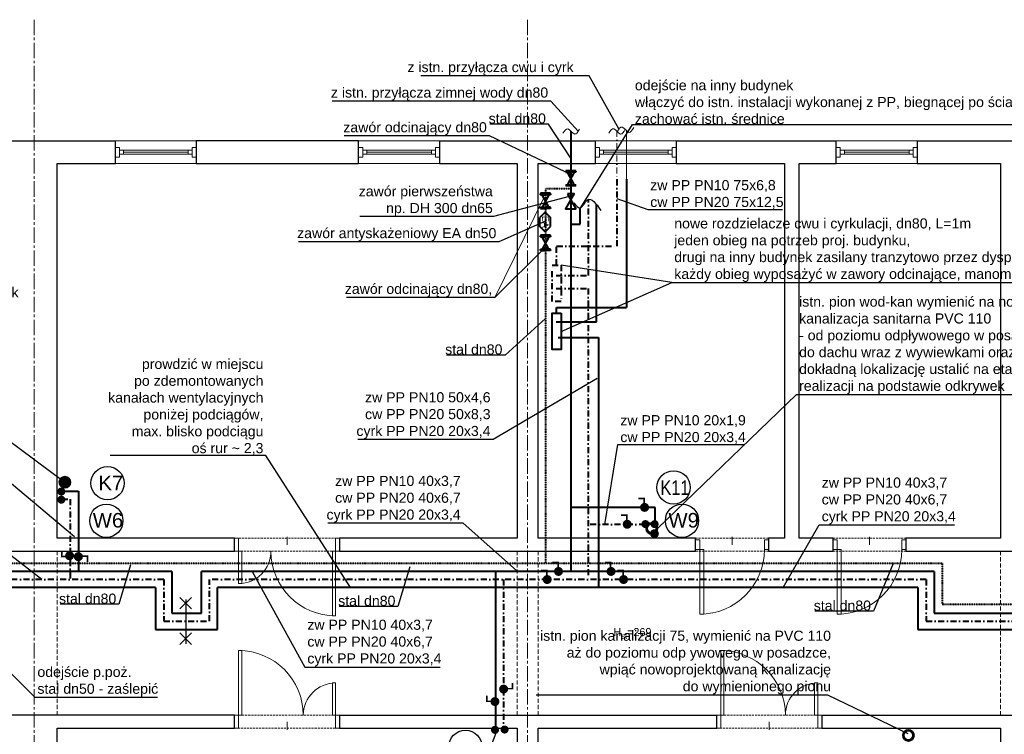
# Model space of a CAD drawing. Header units: millimetres. Extents: x -291747 to 77132, y 46721 to 203932.
# Tile 102 of 110: x 69237 to 70456, y 101247 to 102131. Entities that reach past the tile are written whole.
import ezdxf
from ezdxf.lldxf.tags import DXFTag

# ---------------------------------------------------------------- set-up
doc = ezdxf.new("R2010")
doc.units = ezdxf.units.MM
doc.header["$MEASUREMENT"] = 0
for name, pattern in [('DASHDOT', [1, 0.5, -0.25, 0, -0.25]), ('DIVIDE', [1.25, 0.5, -0.25, 0, -0.25, 0, -0.25]), ('xreff_LSN_szatnie_PW_rzuty_14$0$CENTER2', [28.575, 19.05, -3.175, 3.175, -3.175]), ('xreff_LSN_szatnie_PW_rzuty_14$0$DASHED', [19.05, 12.7, -6.35])]:
    doc.linetypes.add(name, pattern=pattern)
doc.layers.get('0').update_dxf_attribs({"lineweight": 9})
for name, color, linetype, lineweight in [('FL-xref', 250, 'Continuous', 9), ('FL_Ciepła_woda-do odbiorników', 1, 'DASHDOT', 40), ('FL_cyrk nowa', 6, 'CYRK', 40), ('FL_ks_nad posadzka', 12, 'Continuous', 50), ('FL_opisy_kanaliza', 1, 'Continuous', 25), ('FL_opisy_woda', 7, 'Continuous', 25), ('FL_ppoż', 4, 'DIVIDE', 40), ('FL_Zimna_woda', 4, 'SOLID', 40), ('FL_Zimna_woda-do odbiorników', 5, 'SOLID', 40), ('Kanalizacja', 24, 'Continuous', 35), ('xreff_LSN_szatnie_PW_rzuty_14$0$A drzwi płytowe', 252, 'Continuous', 9), ('xreff_LSN_szatnie_PW_rzuty_14$0$A opis', 252, 'Continuous', 9), ('xreff_LSN_szatnie_PW_rzuty_14$0$A widok wyżej', 252, 'xreff_LSN_szatnie_PW_rzuty_14$0$DASHED', 9), ('xreff_LSN_szatnie_PW_rzuty_14$0$A-Glaz', 8, 'Continuous', 9), ('xreff_LSN_szatnie_PW_rzuty_14$0$A-Wall', 252, 'Continuous', 9), ('xreff_LSN_szatnie_PW_rzuty_14$0$S-Grid-Iden', 8, 'xreff_LSN_szatnie_PW_rzuty_14$0$CENTER2', 9)]:
    doc.layers.add(name, color=color, linetype=linetype, lineweight=lineweight)
doc.styles.add('$RECOVER_150828101252-21', font='txt')
doc.styles.get("Standard").update_dxf_attribs({"font": 'arial.ttf'})
doc.styles.add('xreff_LSN_szatnie_PW_rzuty_14$0$Standard', font='txt')
doc.linetypes.add('CYRK', pattern='A,15,-4.6,["S",$RECOVER_150828101252-21,S=2.5,R=90,X=-0.8,Y=-1.3],-1', length=20.6)
tags = doc.linetypes.add('SOLID', pattern=[10, 10, 0]).pattern_tags.tags
tags[6:7] = [DXFTag(74, 4), DXFTag(75, 0), DXFTag(340, '0'), DXFTag(46, 0.0), DXFTag(50, 0.0), DXFTag(44, 0.0), DXFTag(45, 0.0)]
tags[4:5] = [DXFTag(74, 4), DXFTag(75, 0), DXFTag(340, '0'), DXFTag(46, 0.0), DXFTag(50, 0.0), DXFTag(44, 0.0), DXFTag(45, 0.0)]
doc.dimstyles.get("Standard").update_dxf_attribs({"dimtxt": 0.18, "dimasz": 0.18, "dimexe": 0.18, "dimexo": 0.0625, "dimgap": 0.09, "dimtad": 0, "dimtih": 1, "dimtoh": 1, "dimdec": 4, "dimzin": 0, "dimdsep": 46, "dimtxsty": 'Standard', "dimcen": 0.09, "dimadec": 0, "dimazin": 0, "dimtfac": 1, "dimtdec": 4, "dimtofl": 0, "dimtmove": 0, "dimatfit": 3, "dimfxl": 1, "dimtolj": 1, "dimtzin": 0, "dimarcsym": 0})

# ---------------------------------------------------------------- blocks, each defined once
blk = doc.blocks.new('xreff_LSN_szatnie_PW_rzuty_14$0$środek')
blk.add_line((0, 0), (0, -10))
blk = doc.blocks.new('xreff_LSN_szatnie_PW_rzuty_14')
at = {"layer": 'xreff_LSN_szatnie_PW_rzuty_14$0$A drzwi płytowe', "linetype": 'Continuous', "lineweight": 9, "ltscale": 0.2}
for points in [[(69508.2, 101489.2), (69503.2, 101489.2), (69503.2, 101473.2), (69508.2, 101473.2)], [(69628.2, 101489.2), (69633.2, 101489.2), (69633.2, 101473.2), (69628.2, 101473.2)], [(70078.7, 101487.2), (70073.7, 101487.2), (70073.7, 101475.2), (70078.7, 101475.2)], [(70158.7, 101487.2), (70163.7, 101487.2), (70163.7, 101475.2), (70158.7, 101475.2)], [(70248.7, 101487.2), (70243.7, 101487.2), (70243.7, 101475.2), (70248.7, 101475.2)], [(70328.7, 101487.2), (70333.7, 101487.2), (70333.7, 101475.2), (70328.7, 101475.2)], [(69508.2, 101254.2), (69503.2, 101254.2), (69503.2, 101270.2), (69508.2, 101270.2)], [(69628.2, 101254.2), (69633.2, 101254.2), (69633.2, 101270.2), (69628.2, 101270.2)], [(70104.7, 101254.2), (70099.7, 101254.2), (70099.7, 101270.2), (70104.7, 101270.2)], [(70224.7, 101254.2), (70229.7, 101254.2), (70229.7, 101270.2), (70224.7, 101270.2)]]:
    blk.add_lwpolyline(points, close=True, dxfattribs=at)
at = {"layer": 'xreff_LSN_szatnie_PW_rzuty_14$0$A drzwi płytowe', "linetype": 'Continuous', "lineweight": 9}
for points in [[(69508.2, 101433.2), (69512.2, 101433.2), (69512.2, 101473.2), (69508.2, 101473.2)], [(69628.2, 101473.2), (69624.2, 101473.2), (69624.2, 101393.2), (69628.2, 101393.2)], [(70078.7, 101475.2), (70083.7, 101475.2), (70083.7, 101395.2), (70078.7, 101395.2)], [(70248.7, 101475.2), (70253.7, 101475.2), (70253.7, 101395.2), (70248.7, 101395.2)], [(69508.2, 101270.2), (69512.2, 101270.2), (69512.2, 101350.2), (69508.2, 101350.2)], [(70104.7, 101270.2), (70108.7, 101270.2), (70108.7, 101350.2), (70104.7, 101350.2)], [(69628.2, 101310.2), (69624.2, 101310.2), (69624.2, 101270.2), (69628.2, 101270.2)], [(70224.7, 101310.2), (70220.7, 101310.2), (70220.7, 101270.2), (70224.7, 101270.2)]]:
    blk.add_lwpolyline(points, close=True, dxfattribs=at)
at = {"layer": 'xreff_LSN_szatnie_PW_rzuty_14$0$A drzwi płytowe', "linetype": 'Continuous', "lineweight": 9, "ltscale": 0.2, "extrusion": (0, 0, -1)}
for centre, radius, start, end in [((-69508.2, 101473.2), 40, 180, 270), ((-70078.7, 101475.2), 80, 180, 270), ((-70248.7, 101475.2), 80, 180, 270), ((-69628.2, 101270.2), 40, 0, 90), ((-70224.7, 101270.2), 40, 0, 90)]:
    blk.add_arc(centre, radius, start, end, dxfattribs=at)
at = {"layer": 'xreff_LSN_szatnie_PW_rzuty_14$0$A drzwi płytowe', "linetype": 'Continuous', "lineweight": 9, "ltscale": 0.2}
for centre, start, end in [((69628.2, 101473.2), 180, 270), ((69508.2, 101270.2), 0, 90), ((70104.7, 101270.2), 0, 90)]:
    blk.add_arc(centre, 80, start, end, dxfattribs=at)
at = {"layer": 'xreff_LSN_szatnie_PW_rzuty_14$0$A widok wyżej', "linetype": 'xreff_LSN_szatnie_PW_rzuty_14$0$DASHED', "lineweight": 9, "ltscale": 0.2}
for p, q in [((69455.7, 101981.2), (69355.7, 101981.2)), ((69756.7, 101981.2), (69656.7, 101981.2)), ((70049.7, 101981.2), (69949.7, 101981.2)), ((70347.7, 101981.2), (70247.7, 101981.2)), ((69355.7, 101953.2), (69455.7, 101953.2)), ((69656.7, 101953.2), (69756.7, 101953.2)), ((69949.7, 101953.2), (70049.7, 101953.2)), ((70247.7, 101953.2), (70347.7, 101953.2)), ((69633.2, 101489.2), (69503.2, 101489.2)), ((70163.7, 101489.2), (70073.7, 101489.2)), ((70333.7, 101489.2), (70243.7, 101489.2)), ((69503.2, 101473.2), (69633.2, 101473.2)), ((70073.7, 101473.2), (70163.7, 101473.2)), ((70243.7, 101473.2), (70333.7, 101473.2)), ((69633.2, 101270.2), (69503.2, 101270.2)), ((70229.7, 101270.2), (70099.7, 101270.2)), ((69503.2, 101254.2), (69633.2, 101254.2)), ((70099.7, 101254.2), (70229.7, 101254.2))]:
    blk.add_line(p, q, dxfattribs=at)
at = {"layer": 'xreff_LSN_szatnie_PW_rzuty_14$0$A widok wyżej', "ltscale": 0.4}
for points in [[(69283.7, 101270.2), (69283.7, 101473.2)], [(69852.7, 101270.2), (69852.7, 101473.2)], [(69878.7, 101270.2), (69878.7, 101473.2)], [(70450.7, 101270.2), (70450.7, 101473.2)]]:
    blk.add_lwpolyline(points, dxfattribs=at)
at = {"layer": 'xreff_LSN_szatnie_PW_rzuty_14$0$A-Glaz', "linetype": 'Continuous', "lineweight": 9}
for p, q in [((69455.7, 101981.2), (69355.7, 101981.2)), ((69756.7, 101981.2), (69656.7, 101981.2)), ((70049.7, 101981.2), (69949.7, 101981.2)), ((70347.7, 101981.2), (70247.7, 101981.2)), ((69365.7, 101964.7), (69365.7, 101969.7)), ((69445.7, 101967.2), (69365.7, 101967.2)), ((69445.7, 101964.7), (69445.7, 101969.7)), ((69666.7, 101964.7), (69666.7, 101969.7)), ((69746.7, 101967.2), (69666.7, 101967.2)), ((69746.7, 101964.7), (69746.7, 101969.7)), ((69959.7, 101964.7), (69959.7, 101969.7)), ((70039.7, 101967.2), (69959.7, 101967.2)), ((70039.7, 101964.7), (70039.7, 101969.7)), ((70257.7, 101964.7), (70257.7, 101969.7)), ((70337.7, 101967.2), (70257.7, 101967.2)), ((70337.7, 101964.7), (70337.7, 101969.7)), ((69455.7, 101953.2), (69355.7, 101953.2)), ((69756.7, 101953.2), (69656.7, 101953.2)), ((70049.7, 101953.2), (69949.7, 101953.2)), ((70347.7, 101953.2), (70247.7, 101953.2))]:
    blk.add_line(p, q, dxfattribs=at)
for points in [[(69360.7, 101973.2), (69355.7, 101973.2), (69355.7, 101961.2), (69360.7, 101961.2)], [(69450.7, 101964.7), (69450.7, 101969.7), (69360.7, 101969.7), (69360.7, 101964.7)], [(69450.7, 101973.2), (69455.7, 101973.2), (69455.7, 101961.2), (69450.7, 101961.2)], [(69661.7, 101973.2), (69656.7, 101973.2), (69656.7, 101961.2), (69661.7, 101961.2)], [(69751.7, 101964.7), (69751.7, 101969.7), (69661.7, 101969.7), (69661.7, 101964.7)], [(69751.7, 101973.2), (69756.7, 101973.2), (69756.7, 101961.2), (69751.7, 101961.2)], [(69954.7, 101973.2), (69949.7, 101973.2), (69949.7, 101961.2), (69954.7, 101961.2)], [(70044.7, 101964.7), (70044.7, 101969.7), (69954.7, 101969.7), (69954.7, 101964.7)], [(70044.7, 101973.2), (70049.7, 101973.2), (70049.7, 101961.2), (70044.7, 101961.2)], [(70252.7, 101973.2), (70247.7, 101973.2), (70247.7, 101961.2), (70252.7, 101961.2)], [(70342.7, 101964.7), (70342.7, 101969.7), (70252.7, 101969.7), (70252.7, 101964.7)], [(70342.7, 101973.2), (70347.7, 101973.2), (70347.7, 101961.2), (70342.7, 101961.2)]]:
    blk.add_lwpolyline(points, close=True, dxfattribs=at)
at = {"layer": 'xreff_LSN_szatnie_PW_rzuty_14$0$A-Wall', "linetype": 'Continuous', "lineweight": 25}
for p, q in [((69174.7, 101981.2), (69355.7, 101981.2)), ((69355.7, 101953.2), (69355.7, 101981.2)), ((69656.7, 101981.2), (69455.7, 101981.2)), ((69455.7, 101981.2), (69455.7, 101953.2)), ((69656.7, 101953.2), (69656.7, 101981.2)), ((69756.7, 101981.2), (69949.7, 101981.2)), ((69756.7, 101981.2), (69756.7, 101953.2)), ((69949.7, 101953.2), (69949.7, 101981.2)), ((70049.7, 101981.2), (70247.7, 101981.2)), ((70049.7, 101981.2), (70049.7, 101953.2)), ((70247.7, 101953.2), (70247.7, 101981.2)), ((70347.7, 101981.2), (70546.7, 101981.2)), ((70347.7, 101981.2), (70347.7, 101953.2)), ((69283.7, 101953.2), (69355.7, 101953.2)), ((69283.7, 101489.2), (69283.7, 101953.2)), ((69455.7, 101953.2), (69656.7, 101953.2)), ((69756.7, 101953.2), (69852.7, 101953.2)), ((69852.7, 101953.2), (69852.7, 101489.2)), ((69878.7, 101953.2), (69949.7, 101953.2)), ((69878.7, 101489.2), (69878.7, 101953.2)), ((70049.7, 101953.2), (70183.7, 101953.2)), ((70183.7, 101953.2), (70183.7, 101489.2)), ((70201.7, 101953.2), (70247.7, 101953.2)), ((70201.7, 101489.2), (70201.7, 101953.2)), ((70347.7, 101953.2), (70450.7, 101953.2)), ((70450.7, 101953.2), (70450.7, 101489.2)), ((69503.2, 101489.2), (69283.7, 101489.2)), ((69503.2, 101473.2), (69503.2, 101489.2)), ((69852.7, 101489.2), (69633.2, 101489.2)), ((69633.2, 101489.2), (69633.2, 101473.2)), ((70073.7, 101489.2), (69878.7, 101489.2)), ((70073.7, 101473.2), (70073.7, 101489.2)), ((70183.7, 101489.2), (70163.7, 101489.2)), ((70163.7, 101489.2), (70163.7, 101473.2)), ((70243.7, 101489.2), (70201.7, 101489.2)), ((70243.7, 101473.2), (70243.7, 101489.2)), ((70450.7, 101489.2), (70333.7, 101489.2)), ((70333.7, 101489.2), (70333.7, 101473.2)), ((69012.7, 101473.2), (69503.2, 101473.2)), ((69633.2, 101473.2), (70073.7, 101473.2)), ((70163.7, 101473.2), (70243.7, 101473.2)), ((70333.7, 101473.2), (70699.7, 101473.2)), ((69503.2, 101270.2), (69226.7, 101270.2)), ((69503.2, 101254.2), (69503.2, 101270.2)), ((69633.2, 101270.2), (70099.7, 101270.2)), ((69633.2, 101270.2), (69633.2, 101254.2)), ((70099.7, 101254.2), (70099.7, 101270.2)), ((70229.7, 101270.2), (70593.7, 101270.2)), ((70229.7, 101270.2), (70229.7, 101254.2)), ((69283.7, 100717.2), (69283.7, 101254.2)), ((69283.7, 101254.2), (69503.2, 101254.2)), ((69633.2, 101254.2), (69852.7, 101254.2)), ((69852.7, 101254.2), (69852.7, 100717.2)), ((69878.7, 100717.2), (69878.7, 101254.2)), ((69878.7, 101254.2), (70099.7, 101254.2)), ((70229.7, 101254.2), (70450.7, 101254.2)), ((70450.7, 101254.2), (70450.7, 100717.2))]:
    blk.add_line(p, q, dxfattribs=at)
at = {"layer": 'xreff_LSN_szatnie_PW_rzuty_14$0$S-Grid-Iden'}
for points in [[(69255.2, 102131.2), (69255.2, 100539.2)], [(69865.7, 102131.2), (69865.7, 100539.2)]]:
    blk.add_lwpolyline(points, dxfattribs=at)
at = {"layer": 'xreff_LSN_szatnie_PW_rzuty_14$0$A drzwi płytowe', "linetype": 'Continuous', "lineweight": 9, "ltscale": 0.2, "rotation": 180}
blk.add_blockref('xreff_LSN_szatnie_PW_rzuty_14$0$środek', (69568.2, 101481.2), dxfattribs=at)
at = {"layer": 'xreff_LSN_szatnie_PW_rzuty_14$0$A drzwi płytowe', "linetype": 'Continuous', "lineweight": 9, "ltscale": 0.2, "extrusion": (0, 0, -1), "zscale": -1, "rotation": 180}
for p in [(-70118.7, 101481.2), (-70288.7, 101481.2)]:
    blk.add_blockref('xreff_LSN_szatnie_PW_rzuty_14$0$środek', p, dxfattribs=at)
at = {"layer": 'xreff_LSN_szatnie_PW_rzuty_14$0$A drzwi płytowe', "linetype": 'Continuous', "lineweight": 9, "ltscale": 0.2}
for p in [(69568.2, 101262.2), (70164.7, 101262.2)]:
    blk.add_blockref('xreff_LSN_szatnie_PW_rzuty_14$0$środek', p, dxfattribs=at)
at = {"layer": 'xreff_LSN_szatnie_PW_rzuty_14$0$A opis', "linetype": 'Continuous', "lineweight": 9, "insert": (69995.5, 101371.4), "char_height": 10, "attachment_point": 5, "style": 'xreff_LSN_szatnie_PW_rzuty_14$0$Standard'}
blk.add_mtext_dynamic_manual_height_columns('\\A1;H{\\H0.7x;\\S^ st;}=269', width=72.748, gutter_width=1, heights=[0], dxfattribs=at)
blk = doc.blocks.new('pion ks')
at = {"layer": 'Kanalizacja'}
for radius in [70, 55]:
    blk.add_circle((44913, -92263), radius, dxfattribs=at)
blk = doc.blocks.new('A$C69789441')
at = {"layer": 'Kanalizacja'}
for p in [(-26598, 100677), (-19337, 100105), (-16161, 97544)]:
    blk.add_blockref('pion ks', p, dxfattribs=at)

msp = doc.modelspace()

# ---------------------------------------------------------------- block references
at = {"layer": 'FL-xref'}
msp.add_blockref('xreff_LSN_szatnie_PW_rzuty_14', (0, 0), dxfattribs=at)

# ---------------------------------------------------------------- next in the draw order: hatches: boundary and pattern name
at = {"layer": 'FL_Ciepła_woda-do odbiorników', "ltscale": 15}
for points in [[(69288.5, 101532, 1), (69289.2, 101542, 1)], [(69994.6, 101506.6, -1), (69983.4, 101506.6, -1)], [(70012, 101511.8, 1), (70011.2, 101501.8, 1)], [(69299, 101462, -1), (69299, 101473.2, -1)], [(69895.6, 101438.2, -1), (69884.4, 101438.2, -1)], [(69990.1, 101438.2, -1), (69978.9, 101438.2, -1)], [(69836.1, 101297, -1), (69836.1, 101308.2, -1)], [(69842.3, 101252.1, 1), (69832.3, 101252.9, 1)]]:
    msp.add_hatch(color=256, dxfattribs=at).paths.add_polyline_path(points)
at = {"layer": 'FL_ks_nad posadzka'}
for points in [[(69293.6, 101564.3, 1), (69293.6, 101553.3, 1)], [(70022.7, 101500.5, 1), (70022.7, 101489.5, 1)]]:
    msp.add_hatch(color=256, dxfattribs=at).paths.add_polyline_path(points)
at = {"layer": 'FL_Zimna_woda-do odbiorników'}
for points in [[(69288.4, 101542.1, 1), (69289.2, 101552.1, 1)], [(70016.1, 101527.5, -1), (70004.9, 101527.5, -1)], [(70023.3, 101511.7, 1), (70022.5, 101501.8, 1)], [(69309.9, 101460.9, 1), (69309.9, 101472.1, 1)], [(69909.6, 101448.2, -1), (69898.4, 101448.2, -1)], [(69974.6, 101448.2, -1), (69963.4, 101448.2, -1)], [(69830.9, 101287.1, 1), (69819.7, 101287.1, 1)], [(69830.4, 101251.7, 1), (69820.4, 101252.5, 1)]]:
    msp.add_hatch(color=256, dxfattribs=at).paths.add_polyline_path(points)

# ---------------------------------------------------------------- next in the draw order: linework, layer by layer
msp.add_line((69825.1, 101787.4), (69885.9, 101910.5))
for points in [[(69909.3, 101990.8), (69915.5, 101996.1), (69924, 101989.5), (69929.8, 101995.5)], [(69966.1, 101990.9), (69972.3, 101996.2), (69980.7, 101989.6), (69986.5, 101995.6)], [(69976.6, 101993), (69982.8, 101998.3), (69991.3, 101991.7), (69997.1, 101997.7)]]:
    msp.add_spline(points, degree=3)
at = {"layer": 'FL_Ciepła_woda-do odbiorników', "lineweight": 20, "ltscale": 15}
msp.add_line((69976, 101993.5), (69976, 101933.6), dxfattribs=at)
at = {"layer": 'FL_Ciepła_woda-do odbiorników', "ltscale": 15}
for p, q in [((69976, 101933.6), (69976, 101851)), ((69941, 101814.5), (69941, 101908.7)), ((69901.7, 101827.4), (69901.7, 101851)), ((69901.7, 101851), (69976, 101851)), ((69901, 101814.5), (69941, 101814.5)), ((69901, 101798.5), (69940.5, 101798.5)), ((69940.5, 101798.5), (69940.5, 101438.2)), ((69289.3, 101537.7), (69299.9, 101537.7)), ((69299.9, 101537.7), (69299.9, 101438.2)), ((70011.1, 101506.5), (69940.5, 101506.5)), ((70011.1, 101506.5), (69998.2, 101506.5)), ((69415.5, 101438.2), (68805.6, 101438.2)), ((69415.5, 101438.2), (69415.5, 101386.5)), ((69472.2, 101386.5), (69472.2, 101438.2)), ((70358.8, 101438.2), (69472.2, 101438.2)), ((69836, 101438.2), (69836, 101254.2)), ((70358.8, 101438.2), (70358.8, 101386.5)), ((69415.5, 101386.5), (69472.2, 101386.5)), ((70358.8, 101386.5), (70905.4, 101386.5))]:
    msp.add_line(p, q, dxfattribs=at)
msp.add_lwpolyline([(69907.2, 101827.4), (69907.2, 101782.4), (69896.2, 101782.4), (69896.2, 101827.4)], close=True, dxfattribs=at)
at = {"layer": 'FL_Ciepła_woda-do odbiorników', "ltscale": 15, "const_width": 2}
for points in [[(69988.5, 101506.5), (69988.5, 101517.7), (69981.4, 101517.7)], [(69300.3, 101466.4), (69289.2, 101466.7), (69289.4, 101473.8)], [(69889.5, 101438.2), (69889.5, 101449.3), (69882.4, 101449.3)], [(69984, 101438.2), (69984, 101449.3), (69976.9, 101449.3)], [(69836, 101303.1), (69847.2, 101303.1), (69847.2, 101310.2)]]:
    msp.add_lwpolyline(points, dxfattribs=at)
at = {"layer": 'FL_cyrk nowa', "lineweight": 20, "ltscale": 3}
msp.add_line((69988.3, 101993.7), (69988.3, 101933.8), dxfattribs=at)
at = {"layer": 'FL_cyrk nowa', "ltscale": 3}
for p, q in [((69988.3, 101933.8), (69988.3, 101775)), ((69951, 101757), (69951, 101903)), ((69901.7, 101767.9), (69901.7, 101775)), ((69901.7, 101775), (69988.3, 101775)), ((69901, 101757), (69951, 101757)), ((69903.5, 101738), (69953.5, 101738)), ((69953.5, 101738), (69953.5, 101428.2)), ((69405.5, 101428.2), (68815.6, 101428.2)), ((69405.5, 101428.2), (69405.5, 101376.5)), ((69482.2, 101376.5), (69482.2, 101428.2)), ((70348.8, 101428.2), (69482.2, 101428.2)), ((70348.8, 101428.2), (70348.8, 101376.5)), ((69405.5, 101376.5), (69482.2, 101376.5)), ((70348.8, 101376.5), (70895.4, 101376.5))]:
    msp.add_line(p, q, dxfattribs=at)
msp.add_lwpolyline([(69907.2, 101767.9), (69907.2, 101722.9), (69896.2, 101722.9), (69896.2, 101767.9)], close=True, dxfattribs=at)
at = {"layer": 'FL_opisy_kanaliza'}
for centre in [(69346, 101557.5), (70046.4, 101552.2)]:
    msp.add_circle(centre, 20.6, dxfattribs=at)
at = {"layer": 'FL_opisy_woda'}
for p, q in [((70044.1, 101805.9), (69907.2, 101827.4)), ((69435.6, 101416), (69449.7, 101401.9)), ((69449.7, 101416), (69435.6, 101401.9)), ((69442.7, 101413.4), (69442.7, 101358.5)), ((69435.6, 101372.1), (69449.7, 101357.9)), ((69449.7, 101372.1), (69435.6, 101357.9))]:
    msp.add_line(p, q, dxfattribs=at)
for centre in [(69344.5, 101511), (70056.8, 101511), (69788.8, 101231)]:
    msp.add_circle(centre, 20.6, dxfattribs=at)
msp.add_spline([(69922.8, 101904.5), (69930.8, 101898.4), (69939.8, 101908.1), (69956.5, 101894.9)], degree=3, dxfattribs=at)
at = {"layer": 'FL_ppoż'}
for p, q in [((69887.9, 101921.8), (69887.9, 101458.2)), ((69919.2, 101921.8), (69887.9, 101921.8)), ((70378.8, 101458.2), (68785.6, 101458.2)), ((70378.8, 101458.2), (70378.8, 101407.4)), ((71415.9, 101407.4), (70378.8, 101407.4))]:
    msp.add_line(p, q, dxfattribs=at)
at = {"layer": 'FL_Zimna_woda', "color": 4, "linetype": 'Continuous', "ltscale": 5}
for p, q in [((69881.6, 101916.3), (69881.6, 101915.5)), ((69894.2, 101916.3), (69881.6, 101916.3)), ((69881.6, 101916.3), (69887.9, 101916.3)), ((69881.6, 101915.5), (69887.9, 101915.5)), ((69881.6, 101914.4), (69881.6, 101915.2)), ((69881.6, 101915.2), (69887.9, 101915.2)), ((69881.6, 101914.4), (69887.9, 101914.4)), ((69883.5, 101915.5), (69883.4, 101915.5)), ((69883.5, 101915.5), (69883.4, 101915.5)), ((69883.5, 101915.2), (69883.4, 101915.2)), ((69883.5, 101915.2), (69883.4, 101915.2)), ((69883.5, 101915.4), (69883.5, 101915.5)), ((69883.5, 101915.4), (69883.5, 101915.5)), ((69883.5, 101915.4), (69887.9, 101915.4)), ((69883.5, 101915.4), (69887.9, 101915.4)), ((69883.5, 101915.4), (69883.5, 101915.3)), ((69883.5, 101915.4), (69883.5, 101915.4)), ((69883.5, 101915.3), (69883.5, 101915.2)), ((69883.5, 101915.3), (69883.5, 101915.2)), ((69891.9, 101914.4), (69883.9, 101899.1)), ((69891.9, 101899.1), (69883.9, 101914.4)), ((69891.1, 101915.4), (69884.4, 101915.4)), ((69884.7, 101915.4), (69887.9, 101915.4)), ((69884.7, 101915.4), (69889, 101915.4)), ((69884.7, 101915.4), (69889, 101915.4)), ((69892.2, 101915.4), (69885.5, 101915.4)), ((69894.2, 101915.5), (69887.9, 101915.5)), ((69891.9, 101915.4), (69887.9, 101915.4)), ((69892.3, 101915.4), (69887.9, 101915.4)), ((69891.1, 101915.4), (69887.9, 101915.4)), ((69892.3, 101915.4), (69887.9, 101915.4)), ((69894.2, 101915.2), (69887.9, 101915.2)), ((69894.2, 101914.4), (69887.9, 101914.4)), ((69892.3, 101915.4), (69889, 101915.4)), ((69892.4, 101915.5), (69892.3, 101915.5)), ((69892.3, 101915.5), (69892.3, 101915.4)), ((69892.4, 101915.5), (69892.3, 101915.5)), ((69892.3, 101915.5), (69892.3, 101915.4)), ((69892.3, 101915.3), (69892.3, 101915.4)), ((69892.3, 101915.3), (69892.3, 101915.4)), ((69892.3, 101915.4), (69892.3, 101915.4)), ((69892.3, 101915.2), (69892.3, 101915.3)), ((69892.3, 101915.2), (69892.3, 101915.3)), ((69892.4, 101915.2), (69892.3, 101915.2)), ((69892.4, 101915.2), (69892.3, 101915.2)), ((69894.2, 101915.5), (69894.2, 101916.3)), ((69894.2, 101915.2), (69894.2, 101914.4)), ((69887.6, 101893), (69880.9, 101886.5)), ((69881.6, 101898.4), (69881.6, 101899.1)), ((69881.6, 101899.1), (69887.9, 101899.1)), ((69881.6, 101898.4), (69887.9, 101898.4)), ((69881.6, 101897.3), (69881.6, 101898.1)), ((69881.6, 101898.1), (69887.9, 101898.1)), ((69894.2, 101897.3), (69881.6, 101897.3)), ((69881.6, 101897.3), (69887.9, 101897.3)), ((69883.5, 101898.1), (69883.4, 101898.1)), ((69883.5, 101898.1), (69883.4, 101898.1)), ((69883.5, 101898.3), (69883.5, 101898.3)), ((69883.5, 101898.3), (69883.5, 101898.2)), ((69883.5, 101898.3), (69883.5, 101898.3)), ((69883.5, 101898.3), (69883.5, 101898.2)), ((69883.5, 101898.2), (69883.5, 101898.1)), ((69883.5, 101898.1), (69883.5, 101898.1)), ((69883.5, 101898.1), (69883.5, 101898.1)), ((69887.6, 101893), (69894.2, 101886.3)), ((69894.2, 101899.1), (69887.9, 101899.1)), ((69894.2, 101898.4), (69887.9, 101898.4)), ((69894.2, 101898.1), (69887.9, 101898.1)), ((69892.3, 101898.3), (69892.4, 101898.4)), ((69892.3, 101898.3), (69892.4, 101898.4)), ((69892.3, 101898.3), (69892.3, 101898.3)), ((69892.3, 101898.2), (69892.3, 101898.3)), ((69892.3, 101898.3), (69892.3, 101898.3)), ((69892.3, 101898.1), (69892.3, 101898.2)), ((69892.3, 101898.1), (69892.3, 101898.2)), ((69892.4, 101898.1), (69892.3, 101898.1)), ((69892.3, 101898.1), (69892.3, 101898.1)), ((69892.4, 101898.1), (69892.3, 101898.1)), ((69892.3, 101898.1), (69892.3, 101898.1)), ((69894.2, 101898.4), (69894.2, 101899.1)), ((69894.2, 101898.1), (69894.2, 101897.3)), ((69880.8, 101875.3), (69880.9, 101886.5)), ((69894.1, 101875.2), (69894.2, 101886.3)), ((69887.4, 101868.6), (69880.8, 101875.3)), ((69887.4, 101868.6), (69894.1, 101875.2)), ((69881.6, 101864.3), (69881.6, 101863.6)), ((69894.2, 101864.3), (69881.6, 101864.3)), ((69881.6, 101864.3), (69887.9, 101864.3)), ((69881.6, 101863.6), (69887.9, 101863.6)), ((69881.6, 101862.5), (69881.6, 101863.2)), ((69881.6, 101863.2), (69887.9, 101863.2)), ((69881.6, 101862.5), (69887.9, 101862.5)), ((69883.5, 101863.5), (69883.4, 101863.6)), ((69883.5, 101863.5), (69883.4, 101863.6)), ((69883.5, 101863.3), (69883.4, 101863.2)), ((69883.5, 101863.3), (69883.4, 101863.2)), ((69883.5, 101863.5), (69883.5, 101863.5)), ((69883.5, 101863.5), (69883.5, 101863.5)), ((69883.5, 101863.4), (69883.5, 101863.5)), ((69883.5, 101863.4), (69887.9, 101863.4)), ((69883.5, 101863.4), (69887.9, 101863.4)), ((69883.5, 101863.4), (69883.5, 101863.3)), ((69883.5, 101863.3), (69883.5, 101863.3)), ((69883.5, 101863.3), (69883.5, 101863.3)), ((69891.9, 101862.5), (69883.9, 101847.2)), ((69891.9, 101847.2), (69883.9, 101862.5)), ((69891.1, 101863.4), (69884.4, 101863.4)), ((69884.7, 101863.4), (69887.9, 101863.4)), ((69884.7, 101863.4), (69889, 101863.4)), ((69884.7, 101863.4), (69889, 101863.4)), ((69892.2, 101863.4), (69885.5, 101863.4)), ((69894.2, 101863.6), (69887.9, 101863.6)), ((69891.9, 101863.4), (69887.9, 101863.4)), ((69892.3, 101863.4), (69887.9, 101863.4)), ((69891.1, 101863.4), (69887.9, 101863.4)), ((69892.3, 101863.4), (69887.9, 101863.4)), ((69894.2, 101863.2), (69887.9, 101863.2)), ((69894.2, 101862.5), (69887.9, 101862.5)), ((69892.3, 101863.4), (69889, 101863.4)), ((69892.4, 101863.6), (69892.3, 101863.5)), ((69892.4, 101863.6), (69892.3, 101863.5)), ((69892.3, 101863.5), (69892.3, 101863.5)), ((69892.3, 101863.5), (69892.3, 101863.5)), ((69892.3, 101863.5), (69892.3, 101863.4)), ((69892.3, 101863.3), (69892.3, 101863.4)), ((69892.3, 101863.3), (69892.3, 101863.4)), ((69892.4, 101863.2), (69892.3, 101863.3)), ((69892.3, 101863.3), (69892.3, 101863.3)), ((69892.4, 101863.2), (69892.3, 101863.3)), ((69892.3, 101863.3), (69892.3, 101863.3)), ((69894.2, 101863.6), (69894.2, 101864.3)), ((69894.2, 101863.2), (69894.2, 101862.5)), ((69881.6, 101846.4), (69881.6, 101847.2)), ((69881.6, 101847.2), (69887.9, 101847.2)), ((69881.6, 101846.4), (69887.9, 101846.4)), ((69881.6, 101845.3), (69881.6, 101846.1)), ((69881.6, 101846.1), (69887.9, 101846.1)), ((69894.2, 101845.3), (69881.6, 101845.3)), ((69881.6, 101845.3), (69887.9, 101845.3)), ((69883.5, 101846.1), (69883.4, 101846.1)), ((69883.5, 101846.1), (69883.4, 101846.1)), ((69883.5, 101846.4), (69883.5, 101846.3)), ((69883.5, 101846.4), (69883.5, 101846.3)), ((69883.5, 101846.3), (69883.5, 101846.2)), ((69883.5, 101846.3), (69883.5, 101846.2)), ((69883.5, 101846.2), (69883.5, 101846.1)), ((69883.5, 101846.2), (69883.5, 101846.2)), ((69883.5, 101846.2), (69883.5, 101846.1)), ((69894.2, 101847.2), (69887.9, 101847.2)), ((69894.2, 101846.4), (69887.9, 101846.4)), ((69894.2, 101846.1), (69887.9, 101846.1)), ((69892.3, 101846.3), (69892.3, 101846.4)), ((69892.3, 101846.4), (69892.4, 101846.4)), ((69892.3, 101846.3), (69892.3, 101846.4)), ((69892.3, 101846.4), (69892.4, 101846.4)), ((69892.3, 101846.2), (69892.3, 101846.3)), ((69892.3, 101846.1), (69892.3, 101846.2)), ((69892.3, 101846.2), (69892.3, 101846.2)), ((69892.3, 101846.1), (69892.3, 101846.2)), ((69892.3, 101846.2), (69892.3, 101846.2)), ((69892.4, 101846.1), (69892.3, 101846.1)), ((69892.4, 101846.1), (69892.3, 101846.1)), ((69894.2, 101846.4), (69894.2, 101847.2)), ((69894.2, 101846.1), (69894.2, 101845.3))]:
    msp.add_line(p, q, dxfattribs=at)
for points in [[(69915.2, 101915.8), (69919.2, 101908.8), (69923.3, 101915.8)], [(69926, 101897.1), (69919.2, 101908.8), (69912.5, 101897.1)]]:
    msp.add_lwpolyline(points, close=True, dxfattribs=at)
at = {"layer": 'FL_Zimna_woda-do odbiorników'}
for p, q in [((69919.2, 101993.4), (69919.2, 101448.2)), ((69912.9, 101944.3), (69912.9, 101943.5)), ((69925.5, 101944.3), (69912.9, 101944.3)), ((69912.9, 101944.3), (69919.2, 101944.3)), ((69912.9, 101943.5), (69919.2, 101943.5)), ((69912.9, 101942.5), (69912.9, 101943.2)), ((69912.9, 101943.2), (69919.2, 101943.2)), ((69912.9, 101942.5), (69919.2, 101942.5)), ((69914.8, 101943.5), (69914.7, 101943.5)), ((69914.7, 101943.5), (69914.7, 101943.5)), ((69914.8, 101943.5), (69914.7, 101943.5)), ((69914.7, 101943.5), (69914.7, 101943.5)), ((69914.8, 101943.3), (69914.7, 101943.3)), ((69914.7, 101943.3), (69914.7, 101943.2)), ((69914.8, 101943.3), (69914.7, 101943.3)), ((69914.7, 101943.3), (69914.7, 101943.2)), ((69914.8, 101943.4), (69914.8, 101943.5)), ((69914.8, 101943.4), (69919.2, 101943.4)), ((69914.8, 101943.4), (69919.2, 101943.4)), ((69914.8, 101943.4), (69914.8, 101943.3)), ((69923.2, 101942.5), (69915.2, 101927.2)), ((69923.2, 101927.2), (69915.2, 101942.5)), ((69922.3, 101943.4), (69915.7, 101943.4)), ((69915.9, 101943.4), (69919.2, 101943.4)), ((69915.9, 101943.4), (69920.3, 101943.4)), ((69915.9, 101943.4), (69920.3, 101943.4)), ((69923.5, 101943.4), (69916.8, 101943.4)), ((69925.5, 101943.5), (69919.2, 101943.5)), ((69923.2, 101943.4), (69919.2, 101943.4)), ((69923.6, 101943.4), (69919.2, 101943.4)), ((69922.4, 101943.4), (69919.2, 101943.4)), ((69923.6, 101943.4), (69919.2, 101943.4)), ((69925.5, 101943.2), (69919.2, 101943.2)), ((69925.5, 101942.5), (69919.2, 101942.5)), ((69923.6, 101943.4), (69920.3, 101943.4)), ((69923.7, 101943.5), (69923.6, 101943.5)), ((69923.6, 101943.5), (69923.6, 101943.5)), ((69923.7, 101943.5), (69923.6, 101943.5)), ((69923.6, 101943.5), (69923.6, 101943.5)), ((69923.6, 101943.5), (69923.6, 101943.4)), ((69923.6, 101943.3), (69923.6, 101943.4)), ((69923.6, 101943.3), (69923.6, 101943.4)), ((69923.7, 101943.2), (69923.6, 101943.3)), ((69923.6, 101943.3), (69923.6, 101943.3)), ((69923.7, 101943.2), (69923.6, 101943.3)), ((69923.6, 101943.3), (69923.6, 101943.3)), ((69925.5, 101943.5), (69925.5, 101944.3)), ((69925.5, 101943.2), (69925.5, 101942.5)), ((69931, 101878), (69931, 101898.5)), ((69919.2, 101878), (69931, 101878)), ((69290.1, 101547.4), (69309.9, 101547.4)), ((69309.9, 101547.4), (69309.9, 101448.2)), ((70023.5, 101527.5), (69919.2, 101527.5)), ((70023.5, 101507.1), (70023.5, 101527.5)), ((69425.5, 101448.2), (68795.6, 101448.2)), ((69425.5, 101448.2), (69425.5, 101396.5)), ((69462.2, 101396.5), (69462.2, 101448.2)), ((70368.8, 101448.2), (69462.2, 101448.2)), ((69826, 101448.2), (69826, 101253)), ((70368.8, 101448.2), (70368.8, 101396.5)), ((69425.5, 101396.5), (69462.2, 101396.5)), ((70368.8, 101396.5), (70915.4, 101396.5))]:
    msp.add_line(p, q, dxfattribs=at)
at = {"layer": 'FL_Zimna_woda-do odbiorników', "lineweight": 20}
for p, q in [((69912.9, 101926.4), (69912.9, 101927.2)), ((69912.9, 101927.2), (69919.2, 101927.2)), ((69912.9, 101926.4), (69919.2, 101926.4)), ((69914.7, 101926.4), (69914.8, 101926.3)), ((69914.7, 101926.4), (69914.8, 101926.3)), ((69914.8, 101926.3), (69914.8, 101926.2)), ((69914.8, 101926.3), (69914.8, 101926.2)), ((69925.5, 101927.2), (69919.2, 101927.2)), ((69925.5, 101926.4), (69919.2, 101926.4)), ((69923.6, 101926.3), (69923.6, 101926.4)), ((69923.6, 101926.4), (69923.7, 101926.4)), ((69923.6, 101926.3), (69923.6, 101926.4)), ((69923.6, 101926.4), (69923.7, 101926.4)), ((69923.6, 101926.2), (69923.6, 101926.3)), ((69925.5, 101926.4), (69925.5, 101927.2)), ((69912.9, 101925.3), (69912.9, 101926.1)), ((69912.9, 101926.1), (69919.2, 101926.1)), ((69925.5, 101925.3), (69912.9, 101925.3)), ((69912.9, 101925.3), (69919.2, 101925.3)), ((69914.8, 101926.2), (69914.7, 101926.1)), ((69914.8, 101926.2), (69914.7, 101926.1)), ((69914.7, 101926.1), (69914.7, 101926.1)), ((69914.7, 101926.1), (69914.7, 101926.1)), ((69914.8, 101926.2), (69914.8, 101926.2)), ((69925.5, 101926.1), (69919.2, 101926.1)), ((69923.6, 101926.1), (69923.6, 101926.2)), ((69923.6, 101926.2), (69923.6, 101926.2)), ((69923.6, 101926.1), (69923.6, 101926.2)), ((69923.6, 101926.2), (69923.6, 101926.2)), ((69923.7, 101926.1), (69923.6, 101926.1)), ((69923.7, 101926.1), (69923.6, 101926.1)), ((69925.5, 101926.1), (69925.5, 101925.3))]:
    msp.add_line(p, q, dxfattribs=at)
at = {"layer": 'FL_Zimna_woda-do odbiorników', "const_width": 2}
for points in [[(70010, 101527.5), (70010, 101538.6), (70002.9, 101538.6)], [(69309.9, 101467), (69321.1, 101467), (69321.1, 101459.9)], [(69903.5, 101448.2), (69903.5, 101459.3), (69896.4, 101459.3)], [(69968.5, 101448.2), (69968.5, 101459.3), (69961.4, 101459.3)], [(69826.5, 101287.4), (69815.3, 101287.4), (69815.3, 101294.5)]]:
    msp.add_lwpolyline(points, dxfattribs=at)

# ---------------------------------------------------------------- next in the draw order: block references
at = {"layer": 'FL_ppoż', "xscale": 0.1, "yscale": 0.1, "zscale": 0.1}
msp.add_blockref('A$C69789441', (67461.7, 100717.2), dxfattribs=at)

# ---------------------------------------------------------------- next in the draw order: texts
at = {"char_height": 12.5}
for s, insert, attachment_point in [('z istn. przyłącza cwu i cyrk', (69922.7, 102062.5), 9), ('odejście na inny budynek\\Pwłączyć do istn. instalacji wykonanej z PP, biegnącej po ścianie\\Pzachować istn. średnice', (69998.5, 102002), 7), ('z istn. przyłącza zimnej wody dn80', (69891.2, 102031), 9), ('stal dn80', (69888.4, 102002.5), 9), ('zawór odcinający dn80', (69815.3, 101988), 9), ('zawór pierwszeństwa \\Pnp. DH 300 dn65', (69822.7, 101888), 9), ('zawór antyskażeniowy EA dn50', (69827.1, 101857), 9), ('stal dn80', (69834.6, 101716.6), 9), ('stal dn80', (69356.8, 101408.1), 9), ('stal dn80', (69702.2, 101405.4), 9), ('stal dn80', (70290.7, 101399.5), 9)]:
    msp.add_mtext(s, dxfattribs=dict(at, insert=insert, attachment_point=attachment_point))
at = {"insert": (69822, 101788), "char_height": 12.5, "width": 297.5, "attachment_point": 9}
msp.add_mtext('zawór odcinający dn80, ', dxfattribs=at)
at = {"layer": 'FL_opisy_kanaliza', "char_height": 18, "attachment_point": 7}
for s, insert in [('K7', (69334.7, 101548.8)), ('\\W0.8;K11', (70030.1, 101543))]:
    msp.add_mtext(s, dxfattribs=dict(at, insert=insert))
at = {"layer": 'FL_opisy_woda'}
for s, insert, char_height, attachment_point in [('\\Pzw PP PN10 75x6,8\\Pcw PP PN20 75x12,5', (70017.5, 101897), 12.5, 7), ('istn. pion wod-kan wymienić na nowy\\Pkanalizacja sanitarna PVC 110 \\P- od poziomu odpływowego w piwnicy\\Pdo dachu wraz z wywiewkami oraz podłączeniem urządzeń\\Pdokładną lokalizację ustalić na etapie realizacji na podstawie odkrywek\\Pzw PP PN10 20x1,9\\Pcw PP PN20 20x3,4', (68689.5, 101743.5), 12.5, 7), ('nowe rozdzielacze cwu i cyrkulacji, dn80, L=1m\\Pjeden obieg na potrzeb proj. budynku, \\Pdrugi na inny budynek zasilany tranzytowo przez dyspozytornię\\Pkażdy obieg wyposażyć w zawory odcinające, manometry oraz termometry', (70047.2, 101806.5), 12.5, 7), ('istn. pion wod-kan wymienić na nowy\\Pkanalizacja sanitarna PVC 110 \\P- od poziomu odpływowego w posadzce piwnicy\\Pdo dachu wraz z wywiewkami oraz podłączeniem urządzeń\\Pdokładną lokalizację ustalić na etapie \\Prealizacji na podstawie odkrywek\\P', (70201.7, 101668), 12.5, 7), ('prowdzić w miejscu \\Ppo zdemontowanych \\Pkanałach wentylacyjnych\\Pponiżej podciągów, \\Pmax. blisko podciągu\\Poś rur ~ 2,3', (69538.9, 101592.3), 12.5, 9), (' \\Pzw PP PN10 50x4,6\\Pcw PP PN20 50x8,3\\Pcyrk PP PN20 20x3,4 ', (69819.9, 101612.1), 12.5, 9), ('\\Pzw PP PN10 20x1,9\\Pcw PP PN20 20x3,4', (69980.5, 101606), 12.5, 7), (' \\Pzw PP PN10 40x3,7\\Pcw PP PN20 40x6,7\\Pcyrk PP PN20 20x3,4 ', (69782.9, 101508.6), 12.5, 9), (' \\Pzw PP PN10 40x3,7\\Pcw PP PN20 40x6,7\\Pcyrk PP PN20 20x3,4 ', (70229.7, 101506.5), 12.5, 7), ('W6', (69327.7, 101502.3), 18, 7), ('W9', (70040, 101502.3), 18, 7), (' \\Pzw PP PN10 40x3,7\\Pcw PP PN20 40x6,7\\Pcyrk PP PN20 20x3,4 ', (69593.2, 101330.5), 12.5, 7), ('istn. pion kanalizacji 75, wymienić na PVC 110\\Paż do poziomu odp ywowego w posadzce, \\Pwpiąć nowoprojektowaną kanalizację\\Pdo wymienionego pionu', (70241.2, 101296.1), 12.5, 9), ('odejście p.poż.\\Pstal dn50 - zaślepić', (69259.2, 101293), 12.5, 7)]:
    msp.add_mtext(s, dxfattribs=dict(at, insert=insert, char_height=char_height, attachment_point=attachment_point))
at = {"layer": 'FL_Zimna_woda', "color": 4, "linetype": 'Continuous', "ltscale": 5, "insert": (69891.6, 101873.5), "char_height": 8, "attachment_point": 3, "rotation": 269.4519}
msp.add_mtext('EA', dxfattribs=at)

# ---------------------------------------------------------------- next in the draw order: leaders
at = {"annotation_type": 0, "has_hookline": 1}
for points, hookline_direction, text_width in [([(69978.8, 101995.9), (69941.8, 102061.9), (69939.3, 102061.9)], 1, 205.1), ([(69928.3, 101993.1), (69894.3, 102030.4), (69891.8, 102030.4)], 1, 267.4), ([(69919.2, 101960), (69891.6, 102001.9), (69889.1, 102001.9)], 1, 69.4), ([(69931.8, 101898.9), (69995.4, 102001.4), (69997.9, 102001.4)], 0, 489.9), ([(69920.7, 101938.9), (69818.4, 101987.4), (69815.9, 101987.4)], 1, 176.3), ([(69917.2, 101912.3), (69823.4, 101887.4)], 1, 164.7), ([(69887.9, 101881.7), (69830.3, 101856.4), (69827.8, 101856.4)], 1, 245.1), ([(69888.2, 101850), (69825.1, 101787.4), (69822.6, 101787.4)], 1, 180.4), ([(69887.9, 101761.5), (69837.8, 101716), (69835.3, 101716)], 1, 69.4), ([(69374.5, 101456.5), (69359.9, 101407.5), (69357.4, 101407.5)], 1, 69.4), ([(69719.9, 101453.8), (69705.3, 101404.8), (69702.8, 101404.8)], 1, 69.4), ([(70318, 101458.2), (70293.8, 101398.9), (70291.3, 101398.9)], 1, 69.4)]:
    msp.add_leader(points, dimstyle='Standard', override={"dimtxt": 2.5, "dimasz": 2.5, "dimexe": 1.25, "dimexo": 0.625, "dimgap": 0.625, "dimtad": 1, "dimtih": 0, "dimtoh": 0, "dimdec": 2, "dimzin": 8, "dimdsep": 44, "dimcen": 2.5, "dimtdec": 2, "dimtofl": 1, "dimldrblk": 'None', "dimtolj": 0, "dimtzin": 8}, dxfattribs=dict(at, hookline_direction=hookline_direction, text_width=text_width))
at = {"layer": 'FL_opisy_woda', "annotation_type": 0, "has_hookline": 1}
for points, hookline_direction, text_width in [([(69976, 101910), (70014.4, 101896.4), (70016.9, 101896.4)], 0, 163.5), ([(69907.2, 101745.4), (70044.1, 101805.9), (70046.6, 101805.9)], 0, 576.6), ([(69952, 101687), (69823, 101611.5), (69820.5, 101611.5)], 1, 164.3), ([(70026.4, 101501.4), (70198.6, 101667.4), (70201.1, 101667.4)], 0, 454.9), ([(69291.6, 101559.7), (69220.6, 101612.4), (69218.1, 101612.4)], 1, 454.9), ([(69961.5, 101506.5), (69977.4, 101605.4), (69979.9, 101605.4)], 0, 154.1), ([(69646.5, 101428.2), (69542, 101591.6), (69539.5, 101591.6)], 1, 189.7), ([(69304.9, 101491), (69219.1, 101563.4), (69216.6, 101563.4)], 1, 154.1), ([(69852, 101449.2), (69786, 101508), (69783.5, 101508)], 1, 164.3), ([(70182, 101428.2), (70226.6, 101505.9), (70229.1, 101505.9)], 0, 164.3), ([(69264.5, 101438.2), (69192.6, 101493.9), (69190.1, 101493.9)], 1, 164.3), ([(69525, 101448.2), (69590.1, 101329.9), (69592.6, 101329.9)], 0, 164.3), ([(70544, 101407.4), (70393, 101060.1), (70390.5, 101060.1)], 1, 189.7), ([(69169.5, 101378.5), (69256.1, 101292.4), (69258.6, 101292.4)], 0, 148.6), ([(70336.6, 101247), (70237.3, 101295.1), (70234.8, 101295.1)], 1, 357.8), ([(69827.7, 101251.3), (69757.5, 101070), (69755, 101070)], 1, 256.8)]:
    msp.add_leader(points, dimstyle='Standard', override={"dimtxt": 2.5, "dimasz": 2.5, "dimexe": 1.25, "dimexo": 0.625, "dimgap": 0.625, "dimtad": 1, "dimtih": 0, "dimtoh": 0, "dimdec": 2, "dimzin": 8, "dimdsep": 44, "dimcen": 2.5, "dimtdec": 2, "dimtofl": 1, "dimldrblk": 'None', "dimtolj": 0, "dimtzin": 8}, dxfattribs=dict(at, hookline_direction=hookline_direction, text_width=text_width))

doc.saveas('drawing.dxf')
